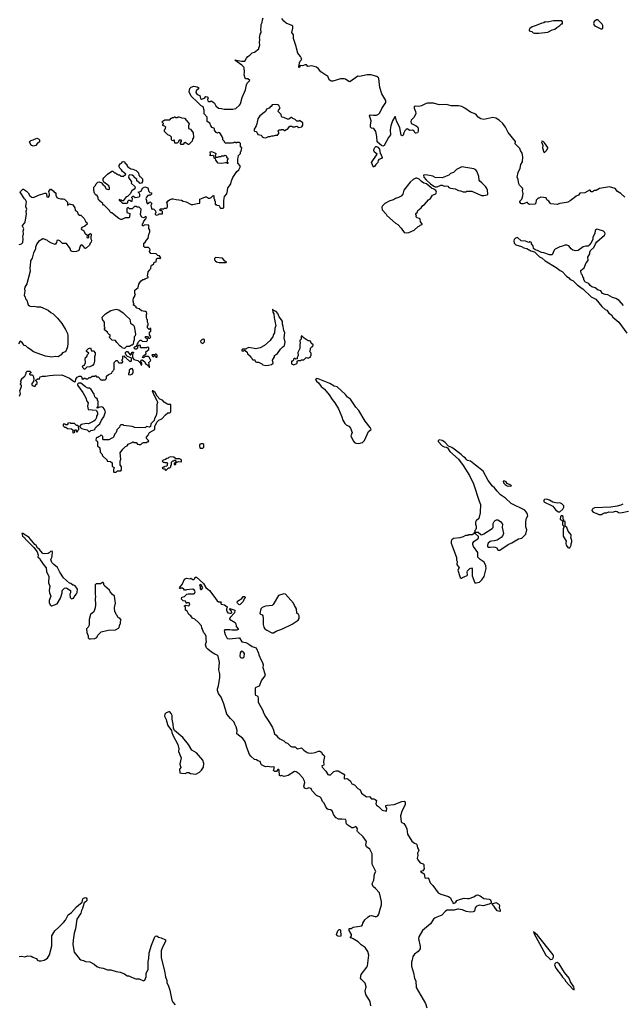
# Model space of a CAD drawing. Extents: x 1862350 to 2057294, y 212041 to 437318.
# Tile 253 of 256: x 1953946 to 1963487, y 365759 to 381358. Entities that reach past the tile are written whole.
import ezdxf

# ---------------------------------------------------------------- set-up
doc = ezdxf.new("R2010")
doc.units = 0

msp = doc.modelspace()

# ---------------------------------------------------------------- linework, layer by layer
at = {"layer": '0CON10XD'}
for points in [[(1956273, 378463), (1956295, 378490), (1956316, 378504), (1956355, 378522), (1956375, 378522), (1956425, 378507), (1956507, 378497), (1956535, 378482), (1956582, 378472), (1956658, 378428), (1956685, 378428), (1956755, 378448), (1956798, 378452), (1956800, 378515), (1956823, 378527), (1956885, 378550), (1956905, 378550), (1956935, 378532), (1956955, 378532), (1956975, 378540), (1957002, 378568), (1957015, 378570), (1957020, 378565), (1957020, 378525), (1957030, 378515), (1957030, 378495), (1957040, 378485), (1957042, 378432), (1957055, 378430), (1957065, 378420), (1957100, 378415), (1957110, 378405), (1957112, 378382), (1957125, 378370), (1957165, 378370), (1957177, 378383), (1957180, 378495), (1957190, 378555), (1957225, 378600), (1957238, 378645), (1957240, 378695), (1957270, 378725), (1957287, 378755), (1957298, 378805), (1957320, 378855), (1957385, 378950), (1957415, 378980), (1957437, 379023), (1957435, 379040), (1957400, 379085), (1957400, 379145), (1957410, 379205), (1957440, 379235), (1957440, 379265), (1957450, 379275), (1957460, 379325), (1957440, 379345), (1957440, 379395), (1957425, 379410), (1957385, 379410), (1957375, 379400), (1957365, 379410), (1957335, 379410), (1957325, 379400), (1957308, 379408), (1957295, 379400), (1957202, 379402), (1957190, 379415), (1957188, 379428), (1957160, 379455), (1957160, 379485), (1957150, 379495), (1957150, 379505), (1957116, 379566), (1957095, 379570), (1957075, 379562), (1957055, 379570), (1957032, 379605), (1957030, 379635), (1956992, 379652), (1956974, 379675), (1956956, 379716), (1956916, 379746), (1956912, 379815), (1956868, 379868), (1956864, 379885), (1956868, 379925), (1956850, 379975), (1956821, 379991), (1956763, 380053), (1956658, 380145), (1956630, 380215), (1956640, 380265), (1956663, 380287), (1956705, 380302), (1956755, 380292), (1956773, 380283), (1956780, 380265), (1956740, 380230), (1956732, 380205), (1956755, 380171), (1956800, 380155), (1956807, 380107), (1956825, 380098), (1956870, 380115), (1956895, 380140), (1956915, 380138), (1956930, 380115), (1956920, 380095), (1956925, 380070), (1956935, 380060), (1956965, 380060), (1956975, 380070), (1957005, 380058), (1957028, 380035), (1957051, 379991), (1957095, 379958), (1957143, 379953), (1957185, 379938), (1957235, 379938), (1957245, 379942), (1957322, 379938), (1957365, 379948), (1957425, 380002), (1957440, 380025), (1957469, 380125), (1957521, 380245), (1957534, 380326), (1957548, 380352), (1957587, 380395), (1957555, 380422), (1957523, 380423), (1957513, 380433), (1957498, 380485), (1957507, 380525), (1957500, 380595), (1957493, 380605), (1957462, 380635), (1957352, 380715), (1957375, 380716), (1957455, 380699), (1957512, 380698), (1957534, 380746), (1957558, 380775), (1957588, 380795), (1957625, 380832), (1957665, 380842), (1957730, 380895), (1957730, 380915), (1957740, 380925), (1957748, 380965), (1957742, 380985), (1957748, 381055), (1957742, 381065), (1957754, 381126), (1957767, 381155), (1957761, 381215), (1957771, 381245), (1957769, 381281), (1957787, 381315), (1957790, 381355), (1957800, 381385)], [(1963525, 378544), (1963463, 378603), (1963413, 378633), (1963375, 378681), (1963285, 378710), (1963128, 378682), (1963075, 378652), (1963048, 378652), (1963015, 378628), (1962995, 378632), (1962980, 378655), (1962965, 378657), (1962895, 378616), (1962815, 378610), (1962791, 378579), (1962755, 378564), (1962725, 378536), (1962660, 378490), (1962625, 378467), (1962605, 378461), (1962495, 378448), (1962455, 378432), (1962355, 378441), (1962342, 378452), (1962325, 378482), (1962291, 378501), (1962280, 378535), (1962195, 378548), (1962165, 378530), (1962155, 378530), (1962125, 378500), (1962118, 378455), (1962100, 378435), (1962015, 378428), (1961992, 378445), (1961985, 378460), (1961975, 378462), (1961919, 378441), (1961895, 378438), (1961878, 378448), (1961864, 378474), (1961864, 378485), (1961897, 378515), (1961913, 378565), (1961917, 378603), (1961909, 378645), (1961911, 378675), (1961907, 378687), (1961858, 378735), (1961848, 378755), (1961837, 378825), (1961823, 378865), (1961837, 378935), (1961868, 379005), (1961880, 379065), (1961907, 379105), (1961913, 379185), (1961899, 379245), (1961874, 379284), (1961864, 379315), (1961804, 379374), (1961793, 379393), (1961797, 379427), (1961679, 379569), (1961638, 379655), (1961593, 379715), (1961536, 379765), (1961485, 379799), (1961435, 379808), (1961295, 379774), (1961245, 379785), (1961204, 379814), (1961169, 379859), (1961083, 379893), (1960995, 379957), (1960945, 379981), (1960895, 379991), (1960775, 379994), (1960705, 380016), (1960585, 380006), (1960495, 380034), (1960400, 380035), (1960380, 380030), (1960305, 379991), (1960264, 379984), (1960205, 379987), (1960192, 379975), (1960190, 379955), (1960213, 379905), (1960219, 379871), (1960190, 379815), (1960144, 379766), (1960138, 379745), (1960145, 379720), (1960160, 379705), (1960225, 379678), (1960248, 379655), (1960252, 379645), (1960252, 379585), (1960243, 379567), (1960225, 379560), (1960205, 379562), (1960190, 379590), (1960166, 379606), (1960125, 379602), (1960083, 379627), (1960065, 379618), (1960044, 379595), (1960026, 379565), (1960015, 379528), (1960005, 379520), (1959985, 379530), (1959977, 379585), (1959964, 379644), (1959909, 379755), (1959897, 379817), (1959885, 379820), (1959847, 379755), (1959824, 379675), (1959812, 379615), (1959819, 379535), (1959785, 379490), (1959715, 379363), (1959695, 379356), (1959675, 379364), (1959645, 379384), (1959603, 379425), (1959599, 379505), (1959585, 379588), (1959550, 379635), (1959515, 379640), (1959501, 379655), (1959498, 379685), (1959510, 379755), (1959482, 379835), (1959495, 379850), (1959545, 379844), (1959595, 379847), (1959625, 379861), (1959645, 379884), (1959680, 379950), (1959741, 380045), (1959745, 380078), (1959678, 380182), (1959648, 380285), (1959630, 380425), (1959625, 380437), (1959602, 380455), (1959505, 380482), (1959446, 380484), (1959325, 380458), (1959298, 380462), (1959175, 380374), (1959159, 380379), (1959105, 380416), (1959085, 380419), (1959025, 380418), (1958905, 380383), (1958875, 380382), (1958846, 380405), (1958825, 380464), (1958795, 380477), (1958715, 380533), (1958679, 380579), (1958645, 380607), (1958569, 380629), (1958505, 380616), (1958485, 380641), (1958465, 380644), (1958425, 380626), (1958385, 380630), (1958375, 380600), (1958365, 380600), (1958363, 380623), (1958372, 380638), (1958374, 380675), (1958385, 380700), (1958404, 380716), (1958410, 380735), (1958403, 380755), (1958394, 380775), (1958351, 380825), (1958326, 380905), (1958323, 380935), (1958279, 381059), (1958279, 381115), (1958256, 381155), (1958270, 381225), (1958268, 381255), (1958255, 381268), (1958163, 381303), (1958125, 381335), (1958098, 381375)], [(1962095, 381142), (1962165, 381144), (1962305, 381158), (1962375, 381197), (1962421, 381209), (1962448, 381235), (1962500, 381265), (1962525, 381290), (1962538, 381292), (1962540, 381325), (1962528, 381338), (1962505, 381342), (1962395, 381342), (1962295, 381319), (1962264, 381326), (1962242, 381308), (1962215, 381302), (1962125, 381263), (1962060, 381245), (1962024, 381216), (1962010, 381195), (1962012, 381182), (1962052, 381172), (1962075, 381150), (1962095, 381142)], [(1963165, 381212), (1963178, 381225), (1963178, 381265), (1963168, 381285), (1963112, 381345), (1963095, 381353), (1963077, 381353), (1963041, 381329), (1963030, 381295), (1963042, 381272), (1963064, 381254), (1963145, 381212), (1963165, 381212)], [(1957845, 379488), (1957855, 379492), (1957883, 379507), (1957912, 379508), (1957935, 379520), (1957965, 379518), (1957995, 379530), (1958025, 379530), (1958050, 379555), (1958050, 379575), (1958040, 379585), (1958040, 379595), (1958055, 379610), (1958085, 379610), (1958093, 379617), (1958115, 379620), (1958132, 379602), (1958145, 379600), (1958162, 379618), (1958188, 379622), (1958225, 379670), (1958255, 379670), (1958265, 379660), (1958305, 379660), (1958313, 379667), (1958335, 379670), (1958365, 379650), (1958415, 379660), (1958430, 379685), (1958430, 379725), (1958375, 379760), (1958365, 379750), (1958335, 379750), (1958308, 379778), (1958272, 379792), (1958255, 379810), (1958242, 379808), (1958225, 379790), (1958215, 379790), (1958205, 379780), (1958185, 379780), (1958127, 379807), (1958102, 379812), (1958090, 379825), (1958088, 379858), (1958040, 379905), (1958042, 379925), (1958068, 379955), (1958048, 379998), (1958035, 380010), (1958015, 380012), (1957945, 380008), (1957925, 379980), (1957915, 379980), (1957893, 379957), (1957855, 379938), (1957835, 379902), (1957747, 379833), (1957718, 379785), (1957702, 379708), (1957688, 379675), (1957652, 379615), (1957665, 379590), (1957687, 379587), (1957698, 379578), (1957715, 379540), (1957767, 379527), (1957780, 379515), (1957785, 379500), (1957805, 379490), (1957845, 379488)], [(1956615, 379378), (1956565, 379410), (1956552, 379408), (1956535, 379380), (1956502, 379382), (1956490, 379395), (1956490, 379405), (1956510, 379435), (1956505, 379450), (1956472, 379448), (1956460, 379435), (1956458, 379422), (1956437, 379403), (1956402, 379402), (1956398, 379448), (1956385, 379450), (1956375, 379440), (1956362, 379442), (1956350, 379455), (1956348, 379498), (1956328, 379518), (1956290, 379535), (1956240, 379585), (1956240, 379615), (1956250, 379625), (1956260, 379655), (1956248, 379668), (1956212, 379682), (1956210, 379695), (1956220, 379705), (1956220, 379715), (1956202, 379732), (1956202, 379738), (1956222, 379758), (1956235, 379760), (1956245, 379770), (1956325, 379770), (1956342, 379798), (1956355, 379800), (1956365, 379810), (1956385, 379810), (1956395, 379820), (1956405, 379820), (1956415, 379810), (1956445, 379810), (1956455, 379820), (1956465, 379820), (1956515, 379802), (1956555, 379800), (1956615, 379730), (1956628, 379705), (1956618, 379675), (1956620, 379635), (1956650, 379625), (1956692, 379565), (1956698, 379492), (1956680, 379465), (1956678, 379435), (1956625, 379380), (1956615, 379378)], [(1954165, 379352), (1954130, 379365), (1954127, 379377), (1954110, 379395), (1954102, 379425), (1954124, 379446), (1954160, 379455), (1954215, 379482), (1954245, 379472), (1954258, 379455), (1954260, 379425), (1954235, 379400), (1954224, 379396), (1954200, 379365), (1954165, 379352)], [(1962255, 379252), (1962286, 379284), (1962308, 379322), (1962309, 379335), (1962255, 379409), (1962235, 379426), (1962215, 379432), (1962208, 379425), (1962226, 379365), (1962224, 379325), (1962245, 379260), (1962255, 379252)], [(1957240, 379080), (1957235, 379080), (1957225, 379090), (1957205, 379092), (1957145, 379080), (1957090, 379085), (1957052, 379132), (1957048, 379158), (1957035, 379160), (1957022, 379172), (1957018, 379198), (1957005, 379208), (1956962, 379202), (1956960, 379215), (1956968, 379222), (1956962, 379265), (1956985, 379270), (1957035, 379250), (1957050, 379235), (1957047, 379213), (1957040, 379205), (1957045, 379180), (1957085, 379180), (1957105, 379190), (1957135, 379190), (1957145, 379200), (1957185, 379200), (1957195, 379210), (1957208, 379208), (1957220, 379195), (1957222, 379182), (1957240, 379165), (1957240, 379145), (1957230, 379135), (1957230, 379105), (1957240, 379095), (1957240, 379080)], [(1959545, 379020), (1959518, 379095), (1959603, 379225), (1959565, 379257), (1959554, 379285), (1959557, 379313), (1959567, 379333), (1959583, 379347), (1959595, 379347), (1959615, 379338), (1959642, 379305), (1959654, 379235), (1959668, 379215), (1959682, 379175), (1959675, 379161), (1959632, 379145), (1959621, 379129), (1959615, 379097), (1959583, 379065), (1959565, 379032), (1959545, 379020)], [(1954856, 375694), (1954885, 375712), (1954912, 375712), (1954930, 375695), (1954930, 375675), (1954945, 375660), (1954965, 375680), (1954985, 375680), (1954995, 375670), (1955025, 375670), (1955045, 375690), (1955065, 375690), (1955095, 375710), (1955135, 375710), (1955145, 375720), (1955162, 375702), (1955188, 375698), (1955232, 375652), (1955245, 375650), (1955255, 375640), (1955265, 375650), (1955298, 375652), (1955320, 375675), (1955322, 375708), (1955352, 375738), (1955405, 375760), (1955412, 375778), (1955428, 375792), (1955430, 375805), (1955440, 375815), (1955440, 375925), (1955472, 375958), (1955488, 375958), (1955500, 375945), (1955502, 375932), (1955515, 375920), (1955568, 375922), (1955580, 375935), (1955580, 375945), (1955570, 375955), (1955570, 375975), (1955580, 375985), (1955580, 376025), (1955595, 376030), (1955612, 376012), (1955628, 376008), (1955630, 375995), (1955685, 375950), (1955695, 375950), (1955705, 375940), (1955718, 375952), (1955718, 375988), (1955708, 375998), (1955652, 376022), (1955632, 376042), (1955630, 376055), (1955620, 376065), (1955620, 376085), (1955635, 376100), (1955655, 376100), (1955695, 376050), (1955705, 376050), (1955718, 376062), (1955722, 376088), (1955748, 376088), (1955738, 376062), (1955730, 376055), (1955730, 376005), (1955752, 375972), (1955818, 375958), (1955858, 375918), (1955865, 375890), (1955878, 375892), (1955880, 375915), (1955860, 375945), (1955870, 375955), (1955872, 375968), (1955885, 375970), (1955928, 375938), (1955940, 375905), (1955955, 375900), (1955978, 375878), (1955995, 375850), (1956008, 375852), (1956000, 375865), (1955992, 375925), (1956018, 375952), (1956020, 375965), (1956010, 375975), (1956000, 376005), (1955985, 376020), (1955935, 376020), (1955905, 376000), (1955890, 376005), (1955904, 376036), (1955948, 376062), (1955943, 376097), (1955990, 376135), (1955990, 376165), (1955965, 376170), (1955955, 376160), (1955865, 376160), (1955860, 376165), (1955858, 376198), (1955835, 376200), (1955812, 376178), (1955810, 376155), (1955795, 376140), (1955775, 376140), (1955760, 376155), (1955760, 376165), (1955772, 376178), (1955788, 376182), (1955808, 376202), (1955810, 376225), (1955820, 376235), (1955822, 376248), (1955852, 376278), (1955868, 376278), (1955882, 376262), (1955955, 376260), (1955970, 376275), (1955968, 376298), (1955958, 376308), (1955942, 376312), (1955930, 376325), (1955945, 376340), (1955968, 376338), (1955985, 376310), (1956005, 376310), (1956018, 376322), (1956020, 376335), (1956000, 376365), (1956000, 376405), (1956020, 376425), (1956020, 376465), (1956012, 376468), (1955995, 376450), (1955970, 376475), (1955970, 376505), (1955980, 376515), (1955980, 376545), (1955970, 376565), (1955970, 376605), (1955960, 376615), (1955952, 376645), (1955952, 376685), (1955960, 376705), (1955955, 376730), (1955945, 376737), (1955925, 376733), (1955873, 376743), (1955838, 376778), (1955800, 376785), (1955790, 376795), (1955788, 376808), (1955778, 376818), (1955762, 376822), (1955750, 376835), (1955750, 376845), (1955760, 376855), (1955750, 376865), (1955750, 376885), (1955740, 376895), (1955740, 376925), (1955750, 376935), (1955750, 376945), (1955770, 376975), (1955770, 376995), (1955780, 377005), (1955770, 377015), (1955770, 377075), (1955820, 377115), (1955832, 377165), (1955848, 377195), (1955871, 377219), (1955895, 377240), (1955915, 377240), (1955925, 377250), (1955935, 377250), (1955942, 377258), (1955980, 377275), (1955980, 377285), (1955970, 377295), (1955980, 377365), (1956008, 377392), (1956010, 377405), (1956020, 377415), (1956025, 377460), (1956035, 377470), (1956048, 377472), (1956068, 377492), (1956070, 377505), (1956082, 377518), (1956108, 377522), (1956112, 377568), (1956125, 377580), (1956155, 377580), (1956165, 377570), (1956180, 377585), (1956158, 377618), (1956132, 377622), (1956105, 377650), (1956022, 377652), (1956000, 377685), (1956000, 377695), (1956010, 377705), (1956008, 377728), (1955985, 377750), (1955925, 377750), (1955912, 377762), (1955912, 377818), (1955940, 377835), (1955940, 377845), (1955982, 377895), (1955988, 377952), (1956008, 377995), (1956008, 378025), (1955988, 378048), (1955988, 378072), (1955998, 378085), (1955980, 378105), (1955915, 378100), (1955905, 378090), (1955892, 378092), (1955890, 378125), (1955900, 378135), (1955910, 378165), (1955945, 378200), (1955952, 378225), (1955945, 378237), (1955905, 378218), (1955881, 378231), (1955857, 378265), (1955870, 378355), (1955835, 378390), (1955805, 378390), (1955795, 378400), (1955765, 378400), (1955725, 378360), (1955685, 378360), (1955665, 378380), (1955652, 378378), (1955640, 378365), (1955643, 378303), (1955690, 378285), (1955682, 378228), (1955675, 378220), (1955613, 378217), (1955565, 378192), (1955545, 378192), (1955515, 378208), (1955440, 378265), (1955405, 378300), (1955395, 378300), (1955375, 378320), (1955370, 378335), (1955285, 378420), (1955275, 378420), (1955260, 378435), (1955260, 378445), (1955238, 378468), (1955202, 378492), (1955200, 378505), (1955190, 378515), (1955190, 378545), (1955170, 378565), (1955170, 378575), (1955155, 378580), (1955135, 378600), (1955123, 378623), (1955118, 378675), (1955120, 378705), (1955145, 378730), (1955158, 378755), (1955185, 378782), (1955205, 378788), (1955240, 378775), (1955264, 378744), (1955288, 378725), (1955315, 378678), (1955345, 378668), (1955365, 378670), (1955367, 378693), (1955358, 378725), (1955280, 378785), (1955268, 378808), (1955268, 378835), (1955277, 378853), (1955335, 378912), (1955405, 378958), (1955418, 378958), (1955445, 378930), (1955465, 378930), (1955485, 378910), (1955495, 378910), (1955505, 378900), (1955525, 378900), (1955545, 378880), (1955595, 378880), (1955602, 378888), (1955618, 378892), (1955628, 378908), (1955575, 378950), (1955559, 378979), (1955530, 379005), (1955522, 379025), (1955522, 379045), (1955538, 379075), (1955560, 379085), (1955574, 379106), (1955585, 379110), (1955610, 379105), (1955612, 379092), (1955640, 379065), (1955640, 379045), (1955660, 379025), (1955703, 378993), (1955735, 378988), (1955787, 378967), (1955825, 378930), (1955830, 378895), (1955840, 378885), (1955840, 378875), (1955858, 378868), (1955890, 378835), (1955888, 378795), (1955875, 378770), (1955855, 378762), (1955840, 378765), (1955840, 378775), (1955800, 378805), (1955798, 378828), (1955760, 378865), (1955760, 378875), (1955745, 378880), (1955727, 378897), (1955685, 378900), (1955672, 378888), (1955670, 378855), (1955717, 378787), (1955710, 378765), (1955770, 378715), (1955772, 378695), (1955758, 378675), (1955723, 378647), (1955695, 378597), (1955655, 378558), (1955631, 378549), (1955585, 378490), (1955565, 378490), (1955555, 378500), (1955535, 378500), (1955522, 378508), (1955522, 378492), (1955538, 378488), (1955572, 378452), (1955645, 378450), (1955658, 378462), (1955660, 378485), (1955675, 378500), (1955688, 378498), (1955705, 378480), (1955728, 378482), (1955730, 378525), (1955720, 378535), (1955720, 378545), (1955735, 378560), (1955745, 378560), (1955775, 378538), (1955838, 378552), (1955848, 378562), (1955847, 378587), (1955838, 378608), (1955820, 378625), (1955868, 378642), (1955890, 378690), (1955925, 378707), (1955973, 378693), (1955992, 378635), (1956005, 378622), (1956030, 378615), (1956030, 378595), (1956015, 378580), (1955995, 378580), (1955988, 378572), (1955975, 378570), (1955953, 378547), (1955942, 378525), (1955952, 378495), (1955951, 378465), (1955971, 378441), (1955989, 378451), (1956005, 378470), (1956017, 378467), (1956038, 378448), (1956023, 378415), (1956030, 378365), (1956045, 378350), (1956055, 378360), (1956068, 378358), (1956095, 378330), (1956100, 378295), (1956090, 378285), (1956090, 378275), (1956100, 378265), (1956115, 378260), (1956145, 378270), (1956155, 378280), (1956208, 378282), (1956208, 378318), (1956188, 378338), (1956175, 378330), (1956160, 378345), (1956175, 378360), (1956225, 378360), (1956238, 378372), (1956265, 378373), (1956279, 378381), (1956286, 378395), (1956286, 378425), (1956273, 378463)], [(1961295, 378572), (1961347, 378583), (1961357, 378593), (1961353, 378655), (1961343, 378685), (1961325, 378712), (1961262, 378775), (1961229, 378799), (1961221, 378815), (1961214, 378875), (1961191, 378945), (1961165, 378980), (1961135, 378997), (1960945, 379024), (1960862, 378985), (1960815, 378936), (1960769, 378921), (1960738, 378895), (1960635, 378850), (1960525, 378860), (1960485, 378881), (1960375, 378901), (1960338, 378895), (1960346, 378865), (1960383, 378823), (1960448, 378758), (1960505, 378720), (1960525, 378712), (1960555, 378712), (1960615, 378737), (1960635, 378738), (1960665, 378722), (1960685, 378728), (1960725, 378718), (1960741, 378701), (1960765, 378688), (1960839, 378679), (1960895, 378652), (1960925, 378648), (1960965, 378630), (1961015, 378630), (1961025, 378640), (1961105, 378640), (1961255, 378572), (1961295, 378572)], [(1960065, 377979), (1960105, 377984), (1960192, 378025), (1960255, 378080), (1960270, 378085), (1960285, 378100), (1960318, 378112), (1960320, 378125), (1960290, 378155), (1960288, 378198), (1960275, 378210), (1960238, 378218), (1960222, 378232), (1960220, 378245), (1960230, 378255), (1960220, 378265), (1960220, 378285), (1960237, 378303), (1960248, 378335), (1960303, 378377), (1960327, 378413), (1960355, 378428), (1960418, 378502), (1960452, 378525), (1960480, 378575), (1960532, 378598), (1960543, 378625), (1960534, 378654), (1960504, 378674), (1960465, 378688), (1960387, 378757), (1960345, 378769), (1960305, 378795), (1960269, 378829), (1960235, 378845), (1960215, 378846), (1960173, 378827), (1960126, 378785), (1960029, 378655), (1960010, 378595), (1959985, 378563), (1959945, 378540), (1959895, 378527), (1959864, 378506), (1959805, 378489), (1959726, 378444), (1959688, 378408), (1959679, 378385), (1959686, 378346), (1959748, 378275), (1959758, 378255), (1959898, 378135), (1959935, 378112), (1959988, 378055), (1960035, 377988), (1960065, 377979)], [(1953936, 377794), (1953975, 377807), (1953997, 377825), (1954001, 377885), (1953996, 377915), (1954006, 377966), (1954002, 378005), (1954010, 378045), (1953988, 378085), (1953988, 378095), (1954025, 378138), (1954033, 378155), (1954051, 378275), (1954046, 378324), (1954056, 378355), (1954042, 378395), (1954048, 378442), (1954052, 378472), (1954040, 378505), (1954022, 378522), (1953954, 378625), (1953957, 378635), (1953995, 378673), (1954005, 378673), (1954055, 378641), (1954081, 378615), (1954105, 378568), (1954140, 378545), (1954165, 378541), (1954245, 378579), (1954345, 378609), (1954358, 378608), (1954368, 378598), (1954375, 378552), (1954402, 378548), (1954418, 378572), (1954420, 378595), (1954408, 378635), (1954435, 378670), (1954445, 378670), (1954478, 378645), (1954495, 378620), (1954505, 378620), (1954520, 378605), (1954520, 378575), (1954535, 378542), (1954555, 378532), (1954595, 378522), (1954635, 378522), (1954655, 378512), (1954700, 378465), (1954700, 378425), (1954705, 378420), (1954735, 378438), (1954785, 378422), (1954817, 378375), (1954825, 378340), (1954857, 378317), (1954870, 378275), (1954895, 378260), (1954915, 378260), (1954965, 378210), (1954990, 378165), (1954992, 378152), (1955010, 378145), (1955012, 378118), (1954976, 378084), (1954927, 378063), (1954921, 378049), (1954922, 378035), (1954957, 378017), (1954982, 377972), (1955020, 377945), (1955008, 377915), (1955015, 377900), (1955040, 377905), (1955042, 377955), (1955065, 377970), (1955075, 377960), (1955078, 377935), (1955070, 377925), (1955070, 377885), (1955082, 377862), (1955078, 377835), (1955062, 377815), (1955052, 377785), (1955005, 377742), (1954985, 377732), (1954975, 377738), (1954945, 377780), (1954925, 377792), (1954912, 377785), (1954902, 377768), (1954880, 377700), (1954845, 377686), (1954795, 377682), (1954775, 377684), (1954757, 377695), (1954746, 377735), (1954685, 377810), (1954625, 377812), (1954580, 377855), (1954556, 377866), (1954535, 377860), (1954527, 377825), (1954505, 377798), (1954450, 377815), (1954402, 377842), (1954385, 377858), (1954325, 377888), (1954313, 377887), (1954245, 377842), (1954217, 377805), (1954197, 377753), (1954196, 377724), (1954162, 377665), (1954142, 377578), (1954118, 377535), (1954112, 377455), (1954104, 377425), (1954110, 377375), (1954057, 377173), (1954025, 377120), (1954020, 377095), (1954028, 377055), (1954018, 376995), (1954020, 376975), (1954030, 376965), (1954040, 376935), (1954060, 376915), (1954082, 376842), (1954102, 376822), (1954125, 376813), (1954175, 376820), (1954215, 376810), (1954275, 376810), (1954395, 376753), (1954438, 376718), (1954477, 376695), (1954545, 376631), (1954615, 376543), (1954671, 376451), (1954702, 376385), (1954708, 376355), (1954710, 376235), (1954700, 376175), (1954682, 376118), (1954665, 376098), (1954625, 376078), (1954603, 376047), (1954555, 376018), (1954515, 376022), (1954455, 376011), (1954355, 376028), (1954165, 376093), (1954118, 376135), (1954075, 376158), (1954045, 376188), (1954014, 376194), (1953982, 376245), (1953955, 376266), (1953929, 376221)], [(1963508, 376828), (1963438, 376908), (1963385, 376940), (1963330, 376955), (1963255, 376998), (1963215, 377002), (1963175, 377022), (1963145, 377060), (1963105, 377070), (1963055, 377108), (1963004, 377124), (1962977, 377147), (1962956, 377176), (1962905, 377200), (1962890, 377215), (1962890, 377225), (1962880, 377235), (1962880, 377265), (1962862, 377282), (1962855, 377310), (1962840, 377325), (1962837, 377347), (1962830, 377355), (1962830, 377385), (1962882, 377425), (1962913, 377507), (1962947, 377543), (1962942, 377595), (1962972, 377648), (1962973, 377677), (1962985, 377700), (1963035, 377750), (1963062, 377808), (1963081, 377839), (1963206, 377944), (1963218, 377965), (1963212, 377985), (1963188, 378008), (1963106, 378036), (1963085, 378038), (1963064, 378026), (1963058, 378015), (1963052, 377975), (1963022, 377905), (1963018, 377875), (1962988, 377815), (1962962, 377785), (1962945, 377768), (1962907, 377767), (1962865, 377757), (1962789, 377701), (1962745, 377698), (1962705, 377707), (1962678, 377728), (1962640, 377775), (1962606, 377786), (1962575, 377786), (1962526, 377764), (1962495, 377759), (1962425, 377722), (1962408, 377705), (1962375, 377630), (1962335, 377633), (1962245, 377663), (1962205, 377667), (1962145, 377700), (1962105, 377710), (1962083, 377733), (1962078, 377775), (1962050, 377805), (1962047, 377825), (1962038, 377835), (1962025, 377838), (1962005, 377830), (1961955, 377851), (1961885, 377856), (1961825, 377906), (1961795, 377898), (1961774, 377876), (1961768, 377855), (1961777, 377817), (1961785, 377804), (1961802, 377792), (1961892, 377765), (1961925, 377742), (1961973, 377733), (1962040, 377695), (1962095, 377680), (1962178, 377598), (1962220, 377580), (1962263, 377535), (1962439, 377429), (1962502, 377382), (1962536, 377366), (1962603, 377295), (1962640, 377270), (1962662, 377242), (1962705, 377228), (1962775, 377150), (1962806, 377136), (1962835, 377107), (1962862, 377092), (1962995, 376967), (1963065, 376932), (1963162, 376815), (1963215, 376768), (1963240, 376755), (1963275, 376708), (1963314, 376684), (1963338, 376645), (1963434, 376564), (1963561, 376391)], [(1957215, 377510), (1957218, 377518), (1957208, 377528), (1957192, 377532), (1957155, 377580), (1957045, 377590), (1957030, 377575), (1957030, 377555), (1957040, 377545), (1957040, 377535), (1957063, 377523), (1957105, 377510), (1957215, 377510)], [(1955605, 376150), (1955572, 376152), (1955570, 376165), (1955555, 376170), (1955531, 376191), (1955482, 376242), (1955475, 376260), (1955460, 376275), (1955412, 376282), (1955370, 376325), (1955370, 376335), (1955380, 376345), (1955380, 376365), (1955362, 376372), (1955342, 376392), (1955338, 376408), (1955290, 376445), (1955290, 376465), (1955300, 376475), (1955290, 376485), (1955287, 376565), (1955255, 376610), (1955253, 376647), (1955305, 376700), (1955388, 376752), (1955475, 376772), (1955515, 376760), (1955585, 376712), (1955630, 376665), (1955690, 376615), (1955702, 376552), (1955746, 376516), (1955757, 376497), (1955778, 376375), (1955772, 376348), (1955760, 376335), (1955760, 376275), (1955750, 376265), (1955740, 376215), (1955728, 376202), (1955715, 376200), (1955685, 376180), (1955635, 376180), (1955605, 376150)], [(1957845, 375880), (1957885, 375883), (1957930, 375895), (1957960, 375915), (1957948, 375965), (1957978, 376015), (1957982, 376038), (1958029, 376071), (1958075, 376140), (1958110, 376175), (1958140, 376195), (1958147, 376247), (1958132, 376315), (1958143, 376395), (1958127, 376435), (1958119, 376495), (1958104, 376534), (1958108, 376575), (1958092, 376605), (1958055, 376650), (1958032, 376705), (1958005, 376732), (1957962, 376752), (1957955, 376770), (1957950, 376765), (1957952, 376725), (1957968, 376695), (1957974, 376634), (1957982, 376615), (1957990, 376555), (1958003, 376515), (1957987, 376465), (1957980, 376395), (1957965, 376370), (1957956, 376334), (1957925, 376300), (1957912, 376275), (1957822, 376198), (1957755, 376157), (1957685, 376142), (1957575, 376163), (1957535, 376150), (1957525, 376140), (1957475, 376140), (1957460, 376125), (1957465, 376110), (1957495, 376110), (1957505, 376120), (1957518, 376118), (1957548, 376088), (1957550, 376065), (1957600, 376025), (1957600, 376015), (1957620, 375995), (1957625, 375980), (1957635, 375970), (1957668, 375968), (1957675, 375940), (1957695, 375930), (1957725, 375930), (1957780, 375905), (1957795, 375890), (1957845, 375880)], [(1956845, 376230), (1956870, 376255), (1956870, 376285), (1956858, 376298), (1956835, 376290), (1956810, 376265), (1956812, 376242), (1956845, 376230)], [(1958285, 375892), (1958335, 375910), (1958340, 375915), (1958340, 375945), (1958352, 375958), (1958395, 375960), (1958405, 375970), (1958445, 375970), (1958482, 376008), (1958495, 376000), (1958525, 376000), (1958532, 376008), (1958548, 376012), (1958550, 376025), (1958560, 376035), (1958560, 376075), (1958542, 376092), (1958540, 376105), (1958552, 376128), (1958550, 376155), (1958575, 376180), (1958588, 376182), (1958590, 376205), (1958562, 376232), (1958550, 376265), (1958535, 376272), (1958515, 376272), (1958432, 376322), (1958430, 376335), (1958415, 376350), (1958400, 376345), (1958400, 376295), (1958382, 376275), (1958388, 376225), (1958382, 376215), (1958382, 376148), (1958348, 376085), (1958352, 376035), (1958340, 376005), (1958340, 375985), (1958315, 375980), (1958308, 375988), (1958295, 375990), (1958282, 375978), (1958280, 375965), (1958265, 375950), (1958250, 375945), (1958250, 375905), (1958285, 375892)], [(1954975, 375820), (1954965, 375820), (1954950, 375835), (1954942, 375868), (1954952, 375878), (1954970, 375885), (1954990, 375925), (1954980, 375985), (1954990, 376005), (1955008, 376022), (1955020, 376055), (1955040, 376075), (1955005, 376100), (1955002, 376115), (1955035, 376150), (1955065, 376160), (1955082, 376112), (1955115, 376110), (1955142, 376082), (1955142, 376048), (1955132, 376015), (1955132, 375948), (1955117, 375903), (1955099, 375881), (1955055, 375858), (1955008, 375852), (1954975, 375820)], [(1956115, 376010), (1956120, 376015), (1956120, 376045), (1956105, 376060), (1956095, 376060), (1956085, 376050), (1956045, 376050), (1956040, 376045), (1956055, 376020), (1956068, 376022), (1956085, 376040), (1956098, 376028), (1956102, 376012), (1956115, 376010)], [(1953940, 375395), (1953958, 375435), (1953950, 375475), (1953972, 375545), (1953972, 375562), (1953960, 375585), (1953960, 375595), (1953970, 375605), (1953970, 375615), (1953960, 375625), (1953963, 375637), (1953980, 375665), (1953980, 375675), (1954028, 375712), (1954047, 375753), (1954050, 375775), (1954063, 375787), (1954108, 375788), (1954120, 375775), (1954120, 375765), (1954102, 375748), (1954102, 375742), (1954115, 375730), (1954145, 375730), (1954157, 375717), (1954170, 375665), (1954162, 375628), (1954140, 375595), (1954140, 375575), (1954160, 375555), (1954175, 375550), (1954188, 375552), (1954200, 375565), (1954202, 375578), (1954220, 375595), (1954220, 375615), (1954200, 375635), (1954200, 375645), (1954225, 375670), (1954245, 375670), (1954258, 375662), (1954262, 375688), (1954272, 375698), (1954305, 375710), (1954355, 375708), (1954415, 375722), (1954475, 375727), (1954615, 375729), (1954735, 375680), (1954795, 375630), (1954815, 375622), (1954830, 375625), (1954832, 375665), (1954856, 375694)], [(1955705, 375730), (1955712, 375738), (1955725, 375740), (1955740, 375765), (1955740, 375805), (1955725, 375830), (1955703, 375827), (1955680, 375805), (1955680, 375765), (1955670, 375755), (1955670, 375735), (1955705, 375730)], [(1959315, 374644), (1959375, 374661), (1959407, 374693), (1959468, 374835), (1959508, 374865), (1959496, 374895), (1959415, 374997), (1959314, 375164), (1959265, 375218), (1959182, 375345), (1959138, 375375), (1959102, 375422), (1958973, 375543), (1958925, 375551), (1958854, 375594), (1958670, 375670), (1958646, 375674), (1958632, 375665), (1958630, 375655), (1958643, 375633), (1958676, 375606), (1958720, 375545), (1958772, 375505), (1958845, 375415), (1958895, 375341), (1958935, 375289), (1958991, 375195), (1959046, 375066), (1959062, 375012), (1959095, 374960), (1959115, 374940), (1959156, 374916), (1959182, 374885), (1959208, 374815), (1959188, 374765), (1959223, 374685), (1959245, 374657), (1959265, 374646), (1959315, 374644)], [(1955042, 374832), (1955055, 374832), (1955073, 374847), (1955125, 374860), (1955140, 374875), (1955140, 374885), (1955157, 374903), (1955160, 374915), (1955216, 374954), (1955242, 375015), (1955280, 375065), (1955306, 375146), (1955285, 375192), (1955265, 375212), (1955245, 375222), (1955215, 375220), (1955172, 375202), (1955172, 375218), (1955190, 375235), (1955190, 375315), (1955180, 375325), (1955178, 375348), (1955165, 375360), (1955155, 375360), (1955135, 375380), (1955124, 375424), (1955079, 375499), (1955052, 375522), (1955025, 375522), (1954985, 375543), (1954915, 375600), (1954875, 375600), (1954860, 375585), (1954862, 375565), (1954945, 375450), (1954994, 375365), (1955006, 375316), (1955032, 375285), (1955020, 375235), (1955032, 375182), (1955155, 375170), (1955178, 375135), (1955178, 375105), (1955160, 375075), (1955160, 375055), (1955140, 375015), (1955120, 374995), (1955037, 374953), (1955005, 374960), (1954918, 374942), (1954890, 374915), (1954922, 374882), (1954965, 374868), (1955012, 374862), (1955042, 374832)], [(1955475, 374190), (1955495, 374210), (1955545, 374212), (1955560, 374225), (1955558, 374275), (1955538, 374305), (1955537, 374365), (1955547, 374395), (1955538, 374495), (1955580, 374555), (1955620, 374595), (1955645, 374608), (1955665, 374632), (1955725, 374660), (1955735, 374670), (1955745, 374670), (1955755, 374660), (1955787, 374657), (1955810, 374635), (1955835, 374627), (1955862, 374628), (1955885, 374650), (1955905, 374658), (1955955, 374660), (1955965, 374670), (1955978, 374672), (1955990, 374685), (1955953, 374723), (1955952, 374745), (1955978, 374775), (1956002, 374818), (1956083, 374865), (1956087, 374915), (1956117, 374983), (1956149, 375011), (1956195, 375032), (1956254, 375096), (1956292, 375128), (1956325, 375130), (1956340, 375145), (1956339, 375259), (1956295, 375260), (1956275, 375270), (1956235, 375298), (1956205, 375328), (1956165, 375348), (1956122, 375395), (1956093, 375453), (1956055, 375480), (1956042, 375478), (1956067, 375415), (1956123, 375315), (1956127, 375295), (1956116, 375254), (1956118, 375145), (1956107, 375085), (1956082, 375038), (1956074, 375006), (1956042, 374978), (1956020, 374955), (1956016, 374914), (1955995, 374900), (1955955, 374910), (1955935, 374898), (1955865, 374892), (1955767, 374897), (1955725, 374912), (1955595, 374930), (1955585, 374940), (1955545, 374940), (1955530, 374925), (1955528, 374902), (1955482, 374858), (1955480, 374835), (1955472, 374818), (1955450, 374795), (1955430, 374745), (1955418, 374732), (1955405, 374730), (1955355, 374700), (1955275, 374700), (1955260, 374715), (1955260, 374755), (1955235, 374780), (1955208, 374752), (1955195, 374750), (1955185, 374740), (1955165, 374740), (1955155, 374730), (1955150, 374695), (1955168, 374688), (1955180, 374675), (1955180, 374605), (1955212, 374572), (1955220, 374505), (1955248, 374478), (1955255, 374450), (1955328, 374378), (1955332, 374362), (1955385, 374360), (1955408, 374338), (1955410, 374285), (1955422, 374272), (1955440, 374265), (1955437, 374243), (1955430, 374235), (1955430, 374195), (1955435, 374190), (1955475, 374190)], [(1954795, 374810), (1954820, 374825), (1954820, 374855), (1954825, 374860), (1954838, 374858), (1954845, 374830), (1954855, 374830), (1954868, 374842), (1954870, 374855), (1954880, 374865), (1954878, 374918), (1954865, 374928), (1954845, 374930), (1954815, 374960), (1954755, 374960), (1954745, 374970), (1954710, 374965), (1954710, 374955), (1954695, 374940), (1954675, 374940), (1954665, 374950), (1954632, 374948), (1954633, 374923), (1954653, 374903), (1954675, 374900), (1954705, 374880), (1954768, 374878), (1954790, 374855), (1954780, 374815), (1954795, 374810)], [(1961175, 372434), (1961224, 372446), (1961265, 372482), (1961297, 372535), (1961330, 372665), (1961326, 372706), (1961297, 372765), (1961238, 372805), (1961200, 372845), (1961198, 372915), (1961132, 373012), (1961119, 373045), (1961119, 373065), (1961135, 373092), (1961190, 373125), (1961205, 373140), (1961210, 373155), (1961208, 373168), (1961162, 373212), (1961162, 373228), (1961175, 373240), (1961205, 373240), (1961245, 373200), (1961265, 373198), (1961295, 373210), (1961428, 373295), (1961440, 373315), (1961440, 373375), (1961457, 373405), (1961475, 373422), (1961495, 373432), (1961515, 373432), (1961559, 373409), (1961590, 373365), (1961582, 373315), (1961604, 373215), (1961597, 373185), (1961570, 373155), (1961505, 373111), (1961465, 373099), (1961414, 373096), (1961392, 373088), (1961362, 373065), (1961353, 373033), (1961353, 373013), (1961363, 373003), (1961395, 373000), (1961455, 373007), (1961475, 373002), (1961499, 372989), (1961510, 372965), (1961525, 372952), (1961545, 372953), (1961565, 372962), (1961678, 373045), (1961738, 373072), (1961845, 373131), (1961895, 373146), (1961961, 373205), (1961977, 373275), (1961960, 373325), (1961960, 373405), (1961972, 373458), (1961989, 373495), (1961986, 373516), (1961977, 373545), (1961943, 373585), (1961725, 373691), (1961635, 373778), (1961560, 373830), (1961505, 373887), (1961462, 373942), (1961433, 373965), (1961365, 374058), (1961282, 374205), (1961161, 374301), (1961085, 374363), (1961036, 374376), (1961015, 374393), (1960998, 374418), (1960973, 374433), (1960943, 374465), (1960913, 374483), (1960823, 374555), (1960785, 374581), (1960735, 374600), (1960676, 374666), (1960635, 374693), (1960585, 374700), (1960572, 374688), (1960570, 374675), (1960635, 374604), (1960665, 374589), (1960696, 374586), (1960717, 374577), (1960757, 374515), (1960891, 374395), (1960968, 374295), (1961065, 374135), (1961132, 374005), (1961223, 373727), (1961239, 373675), (1961243, 373625), (1961237, 373605), (1961234, 373546), (1961214, 373456), (1961175, 373420), (1961161, 373395), (1961160, 373365), (1961172, 373335), (1961172, 373295), (1961168, 373282), (1961150, 373265), (1961150, 373245), (1961140, 373235), (1961138, 373212), (1961112, 373198), (1961055, 373198), (1961042, 373188), (1961005, 373188), (1960965, 373163), (1960915, 373149), (1960815, 373136), (1960787, 373115), (1960776, 373094), (1960778, 373065), (1960791, 373021), (1960863, 372835), (1960864, 372796), (1960870, 372775), (1960868, 372725), (1960902, 372675), (1960884, 372635), (1960922, 372522), (1960935, 372508), (1960945, 372508), (1960959, 372521), (1961030, 372550), (1961037, 372563), (1961032, 372605), (1961036, 372624), (1961075, 372662), (1961100, 372675), (1961108, 372658), (1961111, 372545), (1961154, 372434), (1961175, 372434)], [(1956845, 374570), (1956860, 374585), (1956860, 374625), (1956845, 374640), (1956815, 374640), (1956808, 374632), (1956792, 374628), (1956790, 374595), (1956800, 374585), (1956800, 374575), (1956805, 374570), (1956845, 374570)], [(1956265, 374220), (1956302, 374258), (1956325, 374260), (1956338, 374272), (1956340, 374295), (1956350, 374305), (1956350, 374345), (1956372, 374368), (1956385, 374370), (1956395, 374380), (1956405, 374380), (1956418, 374368), (1956420, 374340), (1956405, 374340), (1956390, 374325), (1956392, 374312), (1956415, 374310), (1956420, 374315), (1956420, 374340), (1956435, 374350), (1956465, 374358), (1956508, 374352), (1956510, 374385), (1956475, 374400), (1956418, 374398), (1956385, 374428), (1956335, 374430), (1956305, 374420), (1956295, 374410), (1956275, 374408), (1956255, 374390), (1956215, 374380), (1956200, 374365), (1956215, 374350), (1956235, 374350), (1956245, 374340), (1956275, 374340), (1956290, 374325), (1956282, 374318), (1956280, 374295), (1956268, 374282), (1956245, 374280), (1956235, 374270), (1956215, 374270), (1956200, 374255), (1956225, 374240), (1956240, 374240), (1956252, 374222), (1956265, 374220)], [(1961685, 373968), (1961725, 373970), (1961730, 373975), (1961720, 373985), (1961665, 374010), (1961650, 374035), (1961626, 374046), (1961600, 374045), (1961605, 374020), (1961630, 373995), (1961664, 373974), (1961685, 373968)], [(1962495, 373560), (1962545, 373602), (1962562, 373635), (1962560, 373655), (1962529, 373689), (1962495, 373701), (1962455, 373700), (1962385, 373712), (1962335, 373747), (1962285, 373762), (1962255, 373758), (1962242, 373745), (1962242, 373725), (1962255, 373712), (1962365, 373662), (1962385, 373648), (1962435, 373587), (1962475, 373560), (1962495, 373560)], [(1963495, 373684), (1963464, 373666), (1963405, 373650), (1963305, 373633), (1963044, 373626), (1963008, 373605), (1963003, 373583), (1963025, 373558), (1963082, 373532), (1963115, 373521), (1963155, 373521), (1963175, 373527), (1963205, 373547), (1963235, 373543), (1963275, 373560), (1963325, 373556), (1963385, 373569), (1963405, 373566), (1963436, 373546), (1963485, 373548), (1963585, 373571)], [(1962638, 372988), (1962655, 372990), (1962678, 373035), (1962678, 373055), (1962690, 373085), (1962690, 373105), (1962670, 373155), (1962678, 373175), (1962677, 373195), (1962630, 373255), (1962610, 373315), (1962580, 373335), (1962580, 373405), (1962562, 373412), (1962560, 373435), (1962550, 373445), (1962548, 373485), (1962525, 373500), (1962510, 373485), (1962502, 373445), (1962550, 373415), (1962550, 373405), (1962540, 373395), (1962540, 373355), (1962558, 373338), (1962562, 373315), (1962550, 373295), (1962552, 373175), (1962600, 373095), (1962594, 373064), (1962598, 373035), (1962625, 372998), (1962638, 372988)], [(1954455, 372072), (1954537, 372105), (1954593, 372195), (1954616, 372275), (1954620, 372315), (1954655, 372350), (1954675, 372358), (1954692, 372352), (1954750, 372315), (1954750, 372275), (1954740, 372255), (1954742, 372205), (1954765, 372182), (1954800, 372195), (1954822, 372235), (1954845, 372260), (1954856, 372284), (1954860, 372335), (1954825, 372390), (1954805, 372400), (1954785, 372400), (1954757, 372427), (1954735, 372432), (1954637, 372517), (1954579, 372605), (1954545, 372678), (1954487, 372725), (1954455, 372760), (1954436, 372805), (1954455, 372838), (1954462, 372865), (1954465, 372925), (1954457, 372935), (1954435, 372932), (1954411, 372909), (1954395, 372903), (1954335, 372894), (1954313, 372903), (1954278, 372935), (1954260, 372965), (1954230, 372990), (1954205, 373028), (1954185, 373042), (1954109, 373135), (1954095, 373153), (1953995, 373220), (1953980, 373215), (1953992, 373175), (1954023, 373153), (1954032, 373135), (1954168, 372998), (1954223, 372925), (1954240, 372875), (1954233, 372843), (1954259, 372829), (1954272, 372802), (1954333, 372713), (1954366, 372675), (1954370, 372615), (1954409, 372535), (1954404, 372435), (1954423, 372385), (1954414, 372316), (1954420, 372275), (1954440, 372225), (1954414, 372155), (1954412, 372122), (1954427, 372087), (1954443, 372073), (1954455, 372072)], [(1959506, 365735), (1959494, 365804), (1959424, 365914), (1959416, 365965), (1959429, 366035), (1959416, 366095), (1959355, 366149), (1959341, 366175), (1959351, 366229), (1959441, 366345), (1959450, 366370), (1959470, 366495), (1959471, 366535), (1959460, 366595), (1959418, 366658), (1959350, 366700), (1959305, 366749), (1959225, 366796), (1959195, 366810), (1959180, 366810), (1959197, 366843), (1959200, 366865), (1959163, 366927), (1959162, 366958), (1959195, 366962), (1959225, 366982), (1959365, 367002), (1959374, 367015), (1959376, 367045), (1959411, 367095), (1959455, 367141), (1959485, 367160), (1959516, 367166), (1959575, 367147), (1959595, 367147), (1959615, 367158), (1959634, 367185), (1959651, 367265), (1959674, 367335), (1959676, 367385), (1959642, 367522), (1959579, 367595), (1959545, 367622), (1959528, 367655), (1959529, 367685), (1959550, 367725), (1959565, 367825), (1959582, 367865), (1959527, 367977), (1959528, 368145), (1959491, 368215), (1959437, 368255), (1959426, 368286), (1959436, 368336), (1959385, 368413), (1959294, 368495), (1959289, 368505), (1959292, 368538), (1959280, 368565), (1959265, 368573), (1959225, 368553), (1959205, 368552), (1959126, 368605), (1959117, 368627), (1959116, 368666), (1959105, 368685), (1959045, 368693), (1958995, 368691), (1958955, 368715), (1958921, 368755), (1958892, 368822), (1958865, 368842), (1958827, 368846), (1958814, 368855), (1958786, 368896), (1958767, 368945), (1958739, 368969), (1958718, 369025), (1958695, 369044), (1958665, 369054), (1958645, 369069), (1958573, 369145), (1958558, 369178), (1958525, 369186), (1958485, 369172), (1958454, 369185), (1958446, 369214), (1958460, 369275), (1958456, 369295), (1958429, 369345), (1958369, 369409), (1958325, 369439), (1958295, 369446), (1958195, 369381), (1958135, 369370), (1958085, 369382), (1958064, 369374), (1958057, 369386), (1958056, 369465), (1958047, 369477), (1958031, 369479), (1958011, 369449), (1957985, 369448), (1957970, 369455), (1957966, 369465), (1957978, 369515), (1957965, 369523), (1957935, 369517), (1957865, 369524), (1957835, 369519), (1957775, 369555), (1957762, 369575), (1957755, 369606), (1957717, 369617), (1957695, 369634), (1957665, 369638), (1957605, 369689), (1957584, 369715), (1957540, 369825), (1957517, 369917), (1957478, 369968), (1957386, 370045), (1957389, 370095), (1957375, 370155), (1957351, 370195), (1957340, 370230), (1957281, 370285), (1957226, 370355), (1957178, 370518), (1957134, 370624), (1957092, 370685), (1957075, 370730), (1957076, 370755), (1957094, 370805), (1957113, 370935), (1957112, 370995), (1957101, 371055), (1957107, 371175), (1957086, 371275), (1957072, 371292), (1957035, 371304), (1956985, 371338), (1956925, 371385), (1956905, 371408), (1956889, 371455), (1956903, 371505), (1956897, 371535), (1956900, 371585), (1956883, 371623), (1956863, 371645), (1956830, 371725), (1956826, 371756), (1956769, 371815), (1956720, 371860), (1956682, 371875), (1956653, 371913), (1956625, 371932), (1956598, 371985), (1956572, 372005), (1956570, 372055), (1956550, 372065), (1956575, 372080), (1956626, 372074), (1956639, 372095), (1956629, 372119), (1956604, 372126), (1956585, 372110), (1956573, 372143), (1956533, 372153), (1956510, 372175), (1956512, 372208), (1956555, 372220), (1956592, 372255), (1956615, 372261), (1956701, 372259), (1956715, 372268), (1956724, 372294), (1956712, 372322), (1956685, 372334), (1956586, 372324), (1956575, 372318), (1956555, 372320), (1956546, 372336), (1956522, 372352), (1956497, 372353), (1956483, 372343), (1956477, 372355), (1956479, 372365), (1956518, 372412), (1956554, 372495), (1956585, 372509), (1956645, 372500), (1956655, 372510), (1956685, 372490), (1956705, 372490), (1956720, 372505), (1956722, 372528), (1956745, 372527), (1956857, 372425), (1956894, 372364), (1956949, 372315), (1957018, 372225), (1957071, 372151), (1957095, 372137), (1957137, 372137), (1957129, 372115), (1957138, 372098), (1957188, 372088), (1957229, 372055), (1957233, 372045), (1957220, 372025), (1957218, 372005), (1957228, 371978), (1957241, 371961), (1957275, 371953), (1957293, 371957), (1957302, 371965), (1957298, 371985), (1957268, 372025), (1957272, 372028), (1957352, 372002), (1957345, 371958), (1957277, 371885), (1957268, 371858), (1957355, 371808), (1957368, 371785), (1957374, 371744), (1957406, 371705), (1957406, 371695), (1957386, 371684), (1957365, 371684), (1957306, 371684), (1957273, 371693), (1957195, 371692), (1957184, 371676), (1957188, 371655), (1957199, 371615), (1957225, 371562), (1957235, 371553), (1957265, 371548), (1957415, 371566), (1957425, 371562), (1957465, 371502), (1957525, 371491), (1957575, 371466), (1957626, 371426), (1957688, 371405), (1957729, 371319), (1957734, 371294), (1957769, 371209), (1957790, 371175), (1957799, 371135), (1957796, 371095), (1957832, 370978), (1957825, 370960), (1957776, 370894), (1957735, 370797), (1957683, 370777), (1957672, 370765), (1957673, 370665), (1957679, 370655), (1957704, 370644), (1957715, 370633), (1957723, 370605), (1957723, 370545), (1957793, 370415), (1957806, 370375), (1957835, 370318), (1957902, 370222), (1957946, 370146), (1957965, 370104), (1957978, 370045), (1958005, 370022), (1958026, 369995), (1958064, 369965), (1958125, 369932), (1958155, 369908), (1958185, 369897), (1958235, 369847), (1958255, 369838), (1958305, 369839), (1958328, 369815), (1958345, 369808), (1958405, 369824), (1958445, 369785), (1958495, 369748), (1958515, 369740), (1958565, 369737), (1958625, 369747), (1958675, 369769), (1958697, 369767), (1958723, 369753), (1958732, 369725), (1958765, 369699), (1958771, 369685), (1958757, 369605), (1958763, 369555), (1958755, 369542), (1958730, 369535), (1958732, 369515), (1958795, 369453), (1958825, 369400), (1958842, 369392), (1958865, 369393), (1958917, 369445), (1958955, 369460), (1958986, 369455), (1959077, 369405), (1959089, 369389), (1959082, 369355), (1959085, 369328), (1959125, 369337), (1959147, 369327), (1959185, 369295), (1959205, 369254), (1959245, 369235), (1959298, 369175), (1959338, 369158), (1959357, 369105), (1959435, 369045), (1959485, 369052), (1959515, 369014), (1959555, 369015), (1959575, 369005), (1959594, 368985), (1959585, 368935), (1959594, 368914), (1959625, 368894), (1959685, 368834), (1959755, 368820), (1959756, 368865), (1959740, 368885), (1959745, 368906), (1959765, 368914), (1959875, 368924), (1959996, 368974), (1960035, 368976), (1960042, 368972), (1960049, 368955), (1960050, 368925), (1959995, 368812), (1959974, 368745), (1959988, 368648), (1959997, 368637), (1960025, 368624), (1960061, 368575), (1960074, 368536), (1960086, 368455), (1960153, 368345), (1960195, 368313), (1960225, 368303), (1960235, 368292), (1960242, 368235), (1960260, 368210), (1960263, 368195), (1960245, 368155), (1960248, 368115), (1960241, 368075), (1960247, 368045), (1960285, 368001), (1960335, 367986), (1960346, 367975), (1960344, 367945), (1960351, 367905), (1960326, 367874), (1960292, 367865), (1960297, 367855), (1960325, 367844), (1960348, 367825), (1960362, 367762), (1960375, 367757), (1960405, 367762), (1960418, 367755), (1960444, 367684), (1960485, 367640), (1960572, 367525), (1960615, 367502), (1960734, 367464), (1960768, 367445), (1960780, 367405), (1960796, 367386), (1960805, 367360), (1960815, 367358), (1960836, 367365), (1960850, 367375), (1960866, 367404), (1960925, 367426), (1960985, 367440), (1961035, 367433), (1961064, 367436), (1961135, 367460), (1961175, 367487), (1961195, 367491), (1961235, 367476), (1961295, 367434), (1961380, 367425), (1961400, 367415), (1961400, 367405), (1961410, 367395), (1961408, 367362), (1961380, 367345), (1961285, 367321), (1961222, 367328), (1961174, 367306), (1961157, 367285), (1961146, 367235), (1961128, 367225), (1961085, 367219), (1961017, 367227), (1960955, 367254), (1960894, 367266), (1960875, 367266), (1960825, 367251), (1960715, 367248), (1960685, 367235), (1960628, 367172), (1960525, 367131), (1960498, 367105), (1960449, 367031), (1960325, 366926), (1960265, 366830), (1960258, 366802), (1960286, 366675), (1960284, 366635), (1960255, 366595), (1960197, 366555), (1960170, 366515), (1960163, 366483), (1960162, 366465), (1960147, 366425), (1960149, 366365), (1960181, 366255), (1960196, 366175), (1960218, 366125), (1960224, 366025), (1960369, 365769), (1960392, 365702)], [(1955065, 371548), (1955135, 371554), (1955165, 371572), (1955184, 371606), (1955235, 371658), (1955347, 371687), (1955465, 371692), (1955510, 371715), (1955522, 371728), (1955533, 371777), (1955540, 371785), (1955540, 371825), (1955550, 371845), (1955530, 371875), (1955502, 371882), (1955488, 371918), (1955472, 371932), (1955460, 371965), (1955450, 371975), (1955448, 372045), (1955462, 372115), (1955448, 372225), (1955415, 372250), (1955378, 372295), (1955365, 372320), (1955292, 372382), (1955290, 372395), (1955280, 372405), (1955280, 372425), (1955265, 372440), (1955255, 372440), (1955225, 372420), (1955155, 372420), (1955140, 372405), (1955140, 372255), (1955147, 372215), (1955138, 372185), (1955147, 372085), (1955142, 372038), (1955120, 371975), (1955068, 371932), (1955047, 371853), (1955048, 371765), (1955032, 371735), (1955004, 371705), (1955007, 371647), (1955030, 371595), (1955032, 371562), (1955045, 371550), (1955065, 371548)], [(1956825, 372330), (1956847, 372357), (1956830, 372385), (1956830, 372395), (1956805, 372410), (1956792, 372395), (1956802, 372382), (1956803, 372343), (1956815, 372330), (1956825, 372330)], [(1957425, 372087), (1957415, 372090), (1957393, 372113), (1957389, 372125), (1957395, 372143), (1957463, 372187), (1957485, 372218), (1957508, 372218), (1957518, 372205), (1957499, 372181), (1957485, 372142), (1957435, 372093), (1957425, 372087)], [(1957965, 371642), (1958005, 371668), (1958105, 371705), (1958257, 371783), (1958356, 371844), (1958371, 371869), (1958373, 371913), (1958361, 371935), (1958334, 371955), (1958327, 372025), (1958296, 372075), (1958281, 372115), (1958155, 372256), (1958125, 372260), (1958045, 372235), (1957959, 372091), (1957945, 372078), (1957835, 372066), (1957784, 372046), (1957764, 372026), (1957745, 371950), (1957757, 371937), (1957787, 371927), (1957794, 371914), (1957800, 371875), (1957800, 371775), (1957809, 371735), (1957825, 371706), (1957856, 371685), (1957935, 371646), (1957965, 371642)], [(1957455, 371249), (1957485, 371250), (1957498, 371265), (1957504, 371315), (1957485, 371344), (1957465, 371352), (1957448, 371342), (1957436, 371325), (1957432, 371272), (1957441, 371255), (1957455, 371249)], [(1956735, 369404), (1956795, 369437), (1956824, 369466), (1956854, 369515), (1956859, 369575), (1956846, 369626), (1956745, 369741), (1956670, 369785), (1956617, 369875), (1956527, 369985), (1956398, 370095), (1956380, 370135), (1956376, 370195), (1956360, 370275), (1956360, 370335), (1956346, 370366), (1956325, 370390), (1956305, 370392), (1956262, 370378), (1956242, 370355), (1956238, 370325), (1956265, 370270), (1956268, 370245), (1956291, 370175), (1956349, 370099), (1956352, 370065), (1956369, 370025), (1956449, 369875), (1956464, 369804), (1956458, 369765), (1956500, 369665), (1956492, 369615), (1956482, 369565), (1956490, 369525), (1956500, 369515), (1956478, 369482), (1956480, 369425), (1956505, 369418), (1956565, 369413), (1956595, 369430), (1956625, 369430), (1956650, 369415), (1956735, 369404)], [(1953935, 366514), (1953979, 366519), (1954025, 366508), (1954075, 366524), (1954125, 366522), (1954155, 366504), (1954206, 366486), (1954232, 366455), (1954256, 366446), (1954287, 366447), (1954335, 366460), (1954385, 366488), (1954415, 366542), (1954454, 366685), (1954453, 366845), (1954502, 366925), (1954565, 366978), (1954638, 367052), (1954669, 367091), (1954715, 367174), (1954765, 367211), (1954845, 367302), (1954932, 367375), (1954945, 367430), (1954955, 367442), (1954985, 367450), (1955000, 367445), (1955009, 367429), (1955010, 367405), (1955005, 367393), (1954966, 367364), (1954953, 367313), (1954942, 367275), (1954924, 367245), (1954914, 367205), (1954849, 367105), (1954827, 366955), (1954806, 366885), (1954794, 366776), (1954789, 366705), (1954810, 366585), (1954890, 366480), (1954915, 366463), (1954955, 366452), (1954990, 366435), (1955055, 366433), (1955125, 366392), (1955166, 366356), (1955205, 366339), (1955265, 366330), (1955334, 366306), (1955386, 366306), (1955475, 366278), (1955535, 366268), (1955605, 366240), (1955645, 366212), (1955675, 366208), (1955716, 366186), (1955785, 366163), (1955835, 366164), (1955908, 366132), (1955925, 366142), (1955940, 366165), (1955947, 366195), (1955948, 366245), (1955977, 366317), (1955980, 366435), (1955991, 366485), (1955994, 366575), (1956033, 366697), (1956085, 366828), (1956095, 366840), (1956115, 366841), (1956141, 366821), (1956185, 366812), (1956255, 366778), (1956253, 366755), (1956204, 366665), (1956188, 366605), (1956188, 366495), (1956239, 366289), (1956253, 366195), (1956273, 366135), (1956276, 366105), (1956304, 366045), (1956322, 365985), (1956353, 365825), (1956368, 365795), (1956409, 365749)], [(1961545, 367231), (1961505, 367238), (1961458, 367308), (1961430, 367335), (1961432, 367358), (1961445, 367358), (1961485, 367374), (1961532, 367345), (1961540, 367325), (1961536, 367286), (1961554, 367255), (1961554, 367236), (1961545, 367231)], [(1959025, 366831), (1958985, 366836), (1958969, 366849), (1958960, 366865), (1958984, 366925), (1959005, 366946), (1959016, 366946), (1959027, 366935), (1959032, 366845), (1959025, 366831)], [(1962355, 366469), (1962375, 366472), (1962387, 366483), (1962398, 366505), (1962397, 366525), (1962390, 366540), (1962146, 366855), (1962082, 366905), (1962084, 366885), (1962278, 366538), (1962337, 366477), (1962355, 366469)], [(1962725, 365988), (1962727, 366005), (1962717, 366035), (1962667, 366117), (1962645, 366173), (1962574, 366264), (1962489, 366399), (1962455, 366420), (1962435, 366415), (1962419, 366401), (1962412, 366385), (1962433, 366333), (1962524, 366215), (1962538, 366188), (1962573, 366155), (1962592, 366122), (1962705, 365997), (1962725, 365988)]]:
    msp.add_lwpolyline(points, dxfattribs=at)

doc.saveas('drawing.dxf')
